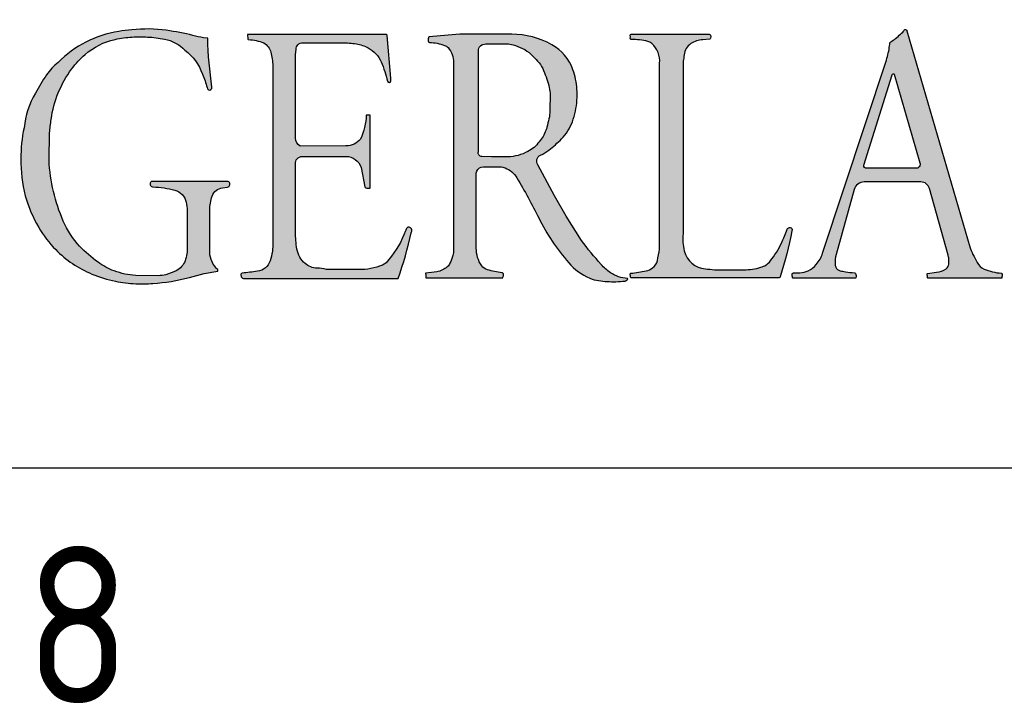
# Paper-space layout 'A1' of a CAD drawing. Header units: metres. Extents: x 0 to 841, y 0 to 594.
# Tile 6 of 14: x 753 to 768, y 21 to 32. Entities that reach past the tile are written whole.
import ezdxf
from ezdxf.enums import TextEntityAlignment as Align

# ---------------------------------------------------------------- set-up
doc = ezdxf.new("R2010")
doc.units = ezdxf.units.M
doc.layers.add('22BMALSTBC_VOLGER-ZW', color=7, linetype='Continuous')
doc.styles.add('ambacht', font='isocp.shx')
doc.styles.add('ISO', font='iso', dxfattribs={"height": 2.5})

# ---------------------------------------------------------------- blocks, each defined once
blk = doc.blocks.new('VOLGER-ZW')
h = blk.add_hatch(color=8)
edge = h.paths.add_edge_path(flags=16)
edge.add_arc((-68.82560886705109, 20.72970339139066), 1.149645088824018, 174.8898118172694, 182.5246915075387)
edge.add_arc((-70.39361008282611, 20.66056595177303), 0.4198796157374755, -15.080483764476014, 2.5246915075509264, ccw=False)
edge.add_arc((-68.21557729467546, 20.07368342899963), 1.835837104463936, 164.9195162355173, 169.187088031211)
edge.add_arc((-70.16698432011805, 20.44639001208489), 0.1508434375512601, 328.12207636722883, 349.1870880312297, ccw=False)
edge.add_arc((-70.44937007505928, 20.48625888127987), 0.4275278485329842, 315.4158454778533, 343.76447821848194, ccw=False)
edge.add_arc((-70.50416186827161, 20.42385928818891), 0.4308021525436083, 294.5323391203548, 326.5110757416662, ccw=False)
edge.add_arc((-70.65727892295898, 20.6288481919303), 0.6830138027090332, 271.2613722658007, 299.08226474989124, ccw=False)
edge.add_line((-70.64224352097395, 19.94599989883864), (-70.89995117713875, 19.94599989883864))
edge.add_line((-70.89995117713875, 19.94599989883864), (-71.05398180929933, 19.95158003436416))
edge.add_arc((-71.05398180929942, 20.01190037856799), 0.0603203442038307, 163.0608055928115, 270.000000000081, ccw=False)
edge.add_line((-71.11168512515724, 20.02947511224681), (-71.11168512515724, 21.63013982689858))
edge.add_arc((-70.99945279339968, 21.63013982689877), 0.1122323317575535, 86.80102803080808, 180.0000000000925, ccw=False)
edge.add_line((-70.99318982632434, 21.74219727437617), (-70.66017003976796, 21.74219727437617))
edge.add_arc((-70.66017003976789, 21.36431562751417), 0.3778816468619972, 74.16460170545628, 90.0000000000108, ccw=False)
edge.add_arc((-70.7948020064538, 20.8896558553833), 0.8712655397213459, 63.73268603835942, 74.16460170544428, ccw=False)
edge.add_arc((-70.6532367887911, 21.17650316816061), 0.5513872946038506, 46.45237171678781, 63.73268603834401, ccw=False)
edge.add_arc((-72.31859870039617, 19.42449696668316), 2.968608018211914, 43.561336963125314, 46.45237171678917, ccw=False)
edge.add_arc((-70.47785738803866, 21.17504419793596), 0.4283827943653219, 24.267783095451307, 43.56133696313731, ccw=False)
edge.add_arc((-71.6608161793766, 20.64171839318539), 1.726006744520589, 14.74909206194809, 24.2677830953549, ccw=False)
edge.add_arc((-70.69245678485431, 20.89664973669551), 0.7246527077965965, -5.110188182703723, 14.749092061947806, ccw=False)
edge = h.paths.add_edge_path()
edge.add_arc((-70.61869540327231, 18.49397393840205), 0.5258202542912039, 179.9999999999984, 196.2679089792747, ccw=False)
edge.add_line((-71.14451565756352, 18.49397393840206), (-71.14451565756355, 19.65410054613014))
edge.add_arc((-71.01474002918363, 19.66990570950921), 0.1307345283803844, 158.2635313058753, 186.9437639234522, ccw=False)
edge.add_arc((-71.03198666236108, 19.67678169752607), 0.1121677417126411, 90.00000000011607, 158.2635313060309, ccw=False)
edge.add_line((-71.0319866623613, 19.78894943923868), (-70.76082323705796, 19.78894943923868))
edge.add_arc((-70.84319979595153, 19.32879390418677), 0.4674708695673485, 70.35579518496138, 79.85048177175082, ccw=False)
edge.add_arc((-70.80604978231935, 19.4328691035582), 0.3569639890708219, 30.422629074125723, 70.35579518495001, ccw=False)
edge.add_arc((-80.13400240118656, 13.95523845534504), 11.17431752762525, 26.69363257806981, 30.422629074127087, ccw=False)
edge.add_arc((-67.01376885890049, 20.55220165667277), 3.511064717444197, 206.693632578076, 220.7582033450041)
edge.add_arc((-68.97491976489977, 18.86829613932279), 0.9261931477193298, 221.0590138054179, 247.0982747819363)
edge.add_arc((-69.11596984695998, 18.53441187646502), 0.563737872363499, 247.0982747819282, 261.800139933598)
edge.add_arc((-68.96072010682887, 19.61178907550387), 1.652243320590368, 261.8001399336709, 271.380985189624)
edge.add_arc((-68.96246444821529, 19.68414614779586), 1.724621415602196, 271.3809851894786, 276.3370379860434)
edge.add_arc((-68.77514292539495, 17.99740653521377), 0.02751214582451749, 276.3370379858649, 311.2559762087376)
edge.add_line((-68.75700074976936, 17.97672370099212), (-68.72993739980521, 18.00046261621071))
edge.add_line((-68.72993739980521, 18.00046261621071), (-68.73712771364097, 18.01301294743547))
edge.add_arc((-68.72005299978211, 18.51662353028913), 0.5038999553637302, 235.1067153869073, 268.0581535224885, ccw=False)
edge.add_arc((-68.50999440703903, 18.817810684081), 0.8711033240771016, 222.1066935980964, 235.1067153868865, ccw=False)
edge.add_arc((-65.24170632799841, 21.77162920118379), 5.276412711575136, 216.7345966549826, 222.1066935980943, ccw=False)
edge.add_line((-69.47030070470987, 18.61575837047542), (-69.71125486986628, 19.00228758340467))
edge.add_line((-69.71125486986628, 19.00228758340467), (-69.89952297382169, 19.3279916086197))
edge.add_line((-69.89952297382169, 19.3279916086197), (-70.16210719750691, 19.82002822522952))
edge.add_arc((-70.08198692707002, 19.88057216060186), 0.1004232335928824, 113.0124142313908, 217.0769972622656, ccw=False)
edge.add_arc((-70.35204106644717, 20.51639678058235), 0.5903749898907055, 293.0124142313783, 308.1652791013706)
edge.add_arc((-71.28415509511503, 21.70238058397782), 2.09881595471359, 308.1652791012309, 315.4998106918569)
edge.add_arc((-70.33189697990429, 20.76659295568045), 0.7637152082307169, 315.4998106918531, 339.7912792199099)
edge.add_arc((-70.78732120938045, 20.93423515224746), 1.249014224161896, 339.7912792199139, 355.9153074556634)
edge.add_arc((-70.80737195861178, 20.93566702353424), 1.269116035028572, 355.9153074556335, 364.0718584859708)
edge.add_arc((-70.69019948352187, 20.94400820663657), 1.151647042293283, 4.071858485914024, 19.58527003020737)
edge.add_arc((-70.3059146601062, 21.08073456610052), 0.7437635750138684, 19.58527003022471, 60.85561940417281)
edge.add_arc((-70.58115704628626, 20.58712173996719), 1.308929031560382, 60.8556194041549, 89.99999999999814)
edge.add_line((-70.58115704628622, 21.89605077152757), (-71.40660552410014, 21.89605077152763))
edge.add_arc((-3.954949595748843, -747.3122122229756), 772.1600078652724, 95.01143188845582, 95.04791109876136)
edge.add_arc((-71.89084289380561, 21.83748580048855), 0.01640949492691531, 109.5467962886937, 165.2472313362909)
edge.add_arc((-71.79865166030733, 21.81320911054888), 0.1117435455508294, 165.2472313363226, 198.4498041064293)
edge.add_arc((-71.88865544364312, 21.78318191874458), 0.01686302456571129, 198.4498041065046, 267.5533591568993)
edge.add_arc((-71.92467448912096, 20.94019560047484), 0.8268924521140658, 70.45407462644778, 87.55335915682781, ccw=False)
edge.add_arc((-71.6911548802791, 21.59795860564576), 0.1289070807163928, 41.31365928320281, 70.45407462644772, ccw=False)
edge.add_arc((-71.85597604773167, 21.45309003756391), 0.3483448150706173, -1.0054474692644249, 41.31365928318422, ccw=False)
edge.add_line((-71.50768486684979, 21.44697746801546), (-71.50768486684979, 19.69506142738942))
edge.add_line((-71.50768486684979, 19.69506142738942), (-71.50768486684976, 18.47432989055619))
edge.add_arc((-71.79946916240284, 18.45781107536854), 0.2922515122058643, -16.618775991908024, 3.2402332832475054, ccw=False)
edge.add_arc((-72.46486936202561, 18.65641294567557), 0.9866578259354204, 335.9517640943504, 343.3812240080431, ccw=False)
edge.add_arc((-71.71488846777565, 18.32174310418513), 0.1653934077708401, 310.7725914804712, 335.9517640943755, ccw=False)
edge.add_arc((-71.82618798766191, 18.45080960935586), 0.3358215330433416, 279.1819514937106, 310.7725914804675, ccw=False)
edge.add_arc((-72.30864842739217, 21.43556737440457), 3.359320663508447, 276.1621333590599, 279.18195149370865, ccw=False)
edge.add_arc((-71.94768839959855, 18.09229594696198), 0.003380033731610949, 96.16213335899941, 186.8117890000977)
edge.add_arc((-72.57844501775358, 18.01695114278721), 0.6318606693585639, 0.5269484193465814, 6.811789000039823, ccw=False)
edge.add_arc((-71.9436700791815, 18.02278932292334), 0.002941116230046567, 180.5269484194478, 270.0000000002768)
edge.add_line((-71.94367007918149, 18.0198482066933), (-70.72339681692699, 18.0198482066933))
edge.add_arc((-70.50524805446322, 17.94794465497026), 0.229693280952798, 158.8743479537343, 161.7573727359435, ccw=False)
edge.add_arc((-70.85508282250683, 18.08311463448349), 0.1453471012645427, 338.87434795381, 358.4962569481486)
edge.add_arc((-70.726427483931, 18.07973726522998), 0.0166474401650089, 358.4962569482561, 405.2913739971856)
edge.add_arc((-70.74099006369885, 18.06502581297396), 0.03734757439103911, 45.29137399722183, 83.11150888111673)
edge.add_arc((-70.58031014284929, 19.39505309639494), 1.30235038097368, 252.7496641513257, 263.1115088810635, ccw=False)
edge.add_arc((-70.91286578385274, 18.32407107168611), 0.1809246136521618, 217.2027511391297, 252.74966415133, ccw=False)
edge.add_arc((-70.73298250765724, 18.4606235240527), 0.4067665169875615, 196.2679089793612, 217.2027511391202, ccw=False)
h = blk.add_hatch(color=8)
edge = h.paths.add_edge_path()
edge.add_arc((-76.11986606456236, 20.14813637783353), 1.898547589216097, 131.359807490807, 135.9084331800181, ccw=False)
edge.add_arc((-76.67374625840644, 20.77727927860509), 1.060332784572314, 102.01968137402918, 131.3598074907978, ccw=False)
edge.add_arc((-76.5039868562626, 19.97997089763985), 1.875513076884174, 93.68007772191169, 102.01968137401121, ccw=False)
edge.add_arc((-76.49328098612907, 19.81351859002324), 2.04230931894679, 86.73216207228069, 93.68007772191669, ccw=False)
edge.add_arc((-76.49599004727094, 19.76607149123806), 2.089833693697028, 79.34964314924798, 86.73216207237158, ccw=False)
edge.add_arc((-76.22204483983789, 21.22280271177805), 0.607567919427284, 43.67660861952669, 79.3496431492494, ccw=False)
edge.add_arc((-76.28596404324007, 20.98496824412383), 0.8279766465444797, 19.598385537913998, 52.56086359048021, ccw=False)
edge.add_arc((-76.64764106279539, 20.74533961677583), 1.253435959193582, 13.995179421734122, 24.377553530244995, ccw=False)
edge.add_arc((-75.39178470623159, 21.04860355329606), 0.03962751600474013, 180.1918073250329, 366.9308815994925)
edge.add_arc((-68.71550231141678, 22.02396401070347), 6.707537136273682, 181.6395132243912, 188.3198891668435, ccw=False)
edge.add_line((-75.42029352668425, 21.83205467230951), (-75.48570011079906, 21.83981890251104))
edge.add_arc((-74.59016902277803, 26.2851846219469), 4.53467223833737, 256.4134849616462, 258.6100556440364, ccw=False)
edge.add_arc((-76.733576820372, 17.41626609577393), 4.589576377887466, 76.4134849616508, 81.80941333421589)
edge.add_arc((-76.37534162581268, 19.90514259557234), 2.075050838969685, 81.80941333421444, 96.99771784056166)
edge.add_arc((-76.58749585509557, 20.75795983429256), 1.207460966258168, 91.92921007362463, 101.9668551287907)
edge.add_arc((-76.58115671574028, 20.23741411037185), 1.721017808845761, 98.5780516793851, 135.2777392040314)
edge.add_arc((-77.15889072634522, 20.67338912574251), 1.008393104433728, 129.7713047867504, 145.1564083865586)
edge.add_arc((-75.48935576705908, 19.51114731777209), 3.042638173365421, 145.1564083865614, 151.5311521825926)
edge.add_arc((-76.91668021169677, 20.248835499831), 1.436623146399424, 150.2590439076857, 173.6409887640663)
edge.add_arc((-76.38243322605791, 19.96381438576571), 2.011672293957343, 167.2451037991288, 181.4181880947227)
edge.add_arc((-76.1598746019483, 19.87001782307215), 2.234048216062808, 178.8712544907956, 194.0692059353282)
edge.add_arc((-76.17795449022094, 19.95007550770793), 2.237477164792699, 196.1707901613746, 210.238356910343)
edge.add_arc((-76.57815832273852, 19.71679250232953), 1.774244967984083, 210.2383569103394, 224.5988779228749)
edge.add_arc((-76.59118765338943, 19.70394434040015), 1.75594636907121, 224.5988779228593, 247.4425203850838)
edge.add_arc((-76.47194673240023, 19.99100252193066), 2.066785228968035, 247.4425203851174, 258.3195000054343)
edge.add_arc((-76.49510205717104, 19.87899773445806), 1.952411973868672, 258.3195000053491, 267.9100583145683)
edge.add_arc((-76.46905502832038, 20.59276065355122), 2.666649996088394, 267.9100583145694, 273.7463977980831)
edge.add_arc((-76.494448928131, 20.98057028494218), 3.055290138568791, 273.7463977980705, 284.835279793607)
edge.add_line((-75.71216929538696, 18.02712544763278), (-75.47621394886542, 18.09224832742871))
edge.add_line((-75.47621394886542, 18.09224832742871), (-75.26098131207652, 18.1297795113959))
edge.add_line((-75.26098131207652, 18.1297795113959), (-75.26099738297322, 18.15552507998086))
edge.add_arc((-75.22213579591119, 18.22964398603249), 0.08368891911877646, 222.1707706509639, 242.3313439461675, ccw=False)
edge.add_arc((-74.98390386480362, 18.44543815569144), 0.4051256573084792, 176.7074475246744, 222.1707706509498, ccw=False)
edge.add_line((-75.38836077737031, 18.46870624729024), (-75.38836077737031, 19.09807542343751))
edge.add_arc((-74.68982446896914, 19.0922239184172), 0.6985608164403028, 160.7960605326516, 179.5200554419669, ccw=False)
edge.add_arc((-75.1608608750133, 19.25629246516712), 0.1997684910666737, 97.24561481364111, 160.7960605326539, ccw=False)
edge.add_line((-75.18605628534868, 19.45446572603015), (-75.10417820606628, 19.46579757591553))
edge.add_line((-75.10417820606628, 19.46579757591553), (-75.0811698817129, 19.47293496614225))
edge.add_arc((-75.90363454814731, 19.86996298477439), 0.9132794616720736, 334.2320220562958, 335.3443171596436)
edge.add_arc((-75.12487811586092, 19.51250456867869), 0.05640251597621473, 335.3443171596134, 388.562245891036)
edge.add_arc((-75.09735889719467, 19.5274850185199), 0.02507008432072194, 28.56224589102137, 89.99999999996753)
edge.add_line((-75.09735889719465, 19.55255510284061), (-76.32215874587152, 19.55255510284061))
edge.add_arc((-76.27888659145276, 19.51214622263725), 0.05920605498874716, 136.9596979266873, 154.3868164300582)
edge.add_arc((-76.28775904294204, 19.51639969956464), 0.0493667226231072, 154.3868164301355, 211.004680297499)
edge.add_arc((-76.28846572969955, 19.51597500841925), 0.04854224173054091, 211.0036286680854, 268.0184080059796)
edge.add_arc((-76.34311646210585, 17.93643303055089), 1.531944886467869, 74.93921315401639, 88.0184080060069, ccw=False)
edge.add_arc((-76.01120799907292, 19.1698963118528), 0.2546058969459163, 12.321712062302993, 74.93921315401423, ccw=False)
edge.add_arc((-76.37688053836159, 19.09002163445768), 0.6289003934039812, 6.252776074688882e-13, 12.321712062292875, ccw=False)
edge.add_line((-75.74798014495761, 19.09002163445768), (-75.74798014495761, 18.51534559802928))
edge.add_arc((-76.32838593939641, 18.48828715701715), 0.5810361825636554, -19.598530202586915, 2.669188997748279, ccw=False)
edge.add_arc((-76.04946882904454, 18.38897730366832), 0.284966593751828, 296.45767264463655, 340.4014697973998, ccw=False)
edge.add_arc((-76.32786431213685, 18.94838680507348), 0.909821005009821, 285.35562242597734, 296.4576726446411, ccw=False)
edge.add_arc((-76.20299173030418, 18.49366438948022), 0.438264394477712, 269.6727302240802, 285.35562242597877, ccw=False)
edge.add_line((-76.20549505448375, 18.05540714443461), (-76.56623759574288, 18.05746770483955))
edge.add_arc((-76.47974067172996, 19.29225014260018), 1.237808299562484, 249.5955516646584, 265.99295712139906, ccw=False)
edge.add_arc((-76.53951229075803, 19.13156728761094), 1.066368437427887, 233.9371192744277, 249.5955516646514, ccw=False)
edge.add_arc((-75.7994127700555, 20.14787945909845), 2.323602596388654, 224.3416172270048, 233.93711927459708, ccw=False)
edge.add_arc((-76.43030526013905, 19.47624470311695), 1.403521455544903, 203.2625079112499, 222.7333743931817, ccw=False)
edge.add_arc((-76.4303052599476, 19.47624470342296), 1.403521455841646, 203.2599876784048, 203.26250791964, ccw=False)
edge.add_arc((-75.1773923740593, 20.02698671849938), 2.772113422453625, 182.8241389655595, 203.4914499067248, ccw=False)
edge.add_line((-77.94613897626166, 19.89040311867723), (-77.94008560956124, 20.32737272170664))
edge.add_arc((-66.00859712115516, 18.92607530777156), 12.01349457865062, 172.2683971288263, 173.3015647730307, ccw=False)
edge.add_arc((-76.19693751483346, 20.30931575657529), 1.731683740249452, 143.3963912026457, 172.2683971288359, ccw=False)
edge.add_arc((-76.79854511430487, 20.80562845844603), 0.953613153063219, 135.9084331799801, 145.7827321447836, ccw=False)
h = blk.add_hatch(color=8)
edge = h.paths.add_edge_path()
edge.add_line((-64.28739555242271, 21.95170804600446), (-63.28666028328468, 18.51579023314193))
edge.add_arc((-62.72588669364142, 18.67911949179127), 0.5840748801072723, 196.2385727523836, 209.1385114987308)
edge.add_arc((-65.21482628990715, 17.29160144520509), 2.265491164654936, 25.505412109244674, 29.138511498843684, ccw=False)
edge.add_arc((-62.97542010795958, 18.36000307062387), 0.2157226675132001, 205.5054121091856, 247.1237649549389)
edge.add_arc((-62.72328916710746, 18.95757194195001), 0.8643046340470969, 247.1237649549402, 265.999888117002)
edge.add_arc((-62.78409558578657, 18.08802404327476), 0.007366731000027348, 12.035587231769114, 85.99988811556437, ccw=False)
edge.add_arc((-62.93561736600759, 18.05571871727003), 0.1622940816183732, -12.758709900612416, 12.035587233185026, ccw=False)
edge.add_arc((-62.78482768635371, 18.02157439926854), 0.007686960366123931, 314.61221890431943, 347.2412900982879, ccw=False)
edge.add_line((-62.77942909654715, 18.01610223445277), (-63.92128709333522, 18.0161022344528))
edge.add_arc((-63.92128709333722, 21.1684354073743), 3.152333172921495, 269.40307955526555, 270.00000000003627, ccw=False)
edge.add_arc((-63.95408826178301, 18.02010879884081), 0.003835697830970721, 191.7966381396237, 269.4030795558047, ccw=False)
edge.add_arc((-63.45129390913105, 18.12511722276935), 0.5174785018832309, 185.4414222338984, 191.7966381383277, ccw=False)
edge.add_arc((-63.94915723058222, 18.07769210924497), 0.01736148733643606, 121.345063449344, 185.4414222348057, ccw=False)
edge.add_line((-63.95818851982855, 18.09251968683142), (-63.81539102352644, 18.11383963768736))
edge.add_arc((-63.83038791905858, 18.40107710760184), 0.2876287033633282, 272.9887442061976, 305.0503470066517)
edge.add_arc((-63.7233154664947, 18.24844742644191), 0.1011874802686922, 305.0503470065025, 354.8274391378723)
edge.add_line((-63.62254005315, 18.23932480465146), (-63.62254005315, 18.32794757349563))
edge.add_arc((-63.75245246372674, 18.32794757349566), 0.1299124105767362, 359.9999999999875, 383.9349636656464)
edge.add_line((-63.63371166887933, 18.38065296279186), (-63.93012843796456, 19.44292258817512))
edge.add_arc((-64.06860332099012, 19.40428241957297), 0.143764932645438, 15.59128129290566, 89.37380365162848)
edge.add_line((-64.06703211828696, 19.54803876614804), (-64.96641552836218, 19.54803876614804))
edge.add_arc((-64.96641552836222, 19.3799247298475), 0.1681140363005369, 89.99999999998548, 164.5724123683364)
edge.add_line((-65.12847198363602, 19.42464647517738), (-65.41610556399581, 18.39152136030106))
edge.add_arc((-64.96921914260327, 18.26710318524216), 0.4638829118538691, 164.4422029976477, 183.120417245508)
edge.add_arc((-65.29128000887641, 18.24954588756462), 0.1413438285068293, 183.1204172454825, 203.6757504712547)
edge.add_arc((-65.3266740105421, 18.23402687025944), 0.1026970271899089, 203.6757504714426, 256.4799902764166)
edge.add_arc((-65.12659052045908, 19.06615423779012), 0.9585412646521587, 256.4799902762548, 261.6409972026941)
edge.add_arc((-64.94529486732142, 20.29999442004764), 2.205629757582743, 261.6409972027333, 265.3360235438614)
edge.add_arc((-65.12633634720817, 18.08085983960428), 0.02087744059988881, 31.032181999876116, 85.33602354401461, ccw=False)
edge.add_arc((-65.18067577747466, 18.04816786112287), 0.08429304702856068, -16.963518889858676, 31.032181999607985, ccw=False)
edge.add_arc((-65.11053931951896, 18.0267738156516), 0.010966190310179, 286.5237174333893, 343.0364811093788, ccw=False)
edge.add_line((-65.10742040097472, 18.01626050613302), (-66.10065049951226, 18.01626050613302))
edge.add_arc((-66.1006504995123, 18.02331846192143), 0.007057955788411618, 193.0177473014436, 270.00000000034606, ccw=False)
edge.add_arc((-65.88527042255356, 18.07311314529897), 0.2281192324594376, 177.0448152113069, 193.0177473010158, ccw=False)
edge.add_arc((-66.09982343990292, 18.08418912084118), 0.01328051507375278, 125.1600812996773, 177.0448152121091, ccw=False)
edge.add_arc((-66.09473275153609, 18.07696192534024), 0.02212062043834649, 90.30738114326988, 125.16008129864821, ccw=False)
edge.add_arc((-66.1028844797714, 19.59642774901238), 1.497367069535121, 270.3073811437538, 274.2356871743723)
edge.add_arc((-66.02303636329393, 18.51829743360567), 0.4162839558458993, 274.2356871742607, 292.9422977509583)
edge.add_arc((-65.98465977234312, 18.42763409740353), 0.3178329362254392, 292.9422977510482, 322.4932365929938)
edge.add_arc((-66.0510798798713, 18.53395482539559), 0.4374651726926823, 316.7335934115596, 344.1909067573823)
edge.add_line((-65.63016192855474, 18.41477489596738), (-64.61516003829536, 21.48663349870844))
edge.add_arc((-65.74071870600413, 21.85853999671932), 1.185409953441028, 341.7154391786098, 352.9129203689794)
edge.add_arc((-64.87097654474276, 21.75040705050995), 0.308971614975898, 352.9129203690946, 361.4359238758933)
edge.add_arc((-64.29403635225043, 21.4725430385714), 0.3917017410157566, 119.57633878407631, 133.1854157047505, ccw=False)
edge.add_arc((-65.83136022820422, 23.44295782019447), 2.112437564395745, 309.5109371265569, 315.002506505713)
edge.add_arc((-64.20720642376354, 21.85686784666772), 0.1598145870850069, 135.2138525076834, 144.6620740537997, ccw=False)
edge.add_arc((-64.31039598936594, 21.94862534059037), 0.02320610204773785, 7.6337530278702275, 116.177387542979, ccw=False)
edge = h.paths.add_edge_path(flags=16)
edge.add_line((-64.48864623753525, 21.2592552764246), (-64.08042622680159, 19.85280173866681))
edge.add_arc((-64.14724593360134, 19.83340746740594), 0.0695773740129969, -39.005133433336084, 16.18525333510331, ccw=False)
edge.add_arc((-64.15201778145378, 19.83727234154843), 0.07571804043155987, 284.79240971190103, 320.994866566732, ccw=False)
edge.add_line((-64.13268562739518, 19.76406380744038), (-64.92413650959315, 19.76406380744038))
edge.add_arc((-64.92413650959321, 19.82449910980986), 0.06043530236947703, 228.500491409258, 270.0000000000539, ccw=False)
edge.add_arc((-64.94424217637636, 19.80177339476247), 0.03009233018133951, 157.2605986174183, 228.5004914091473, ccw=False)
edge.add_line((-64.97199550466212, 19.81340529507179), (-64.52126834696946, 21.25334067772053))
edge.add_arc((-64.5034074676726, 21.24774988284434), 0.01871544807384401, 37.93403608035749, 162.6188875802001, ccw=False)
h = blk.add_hatch(color=8)
edge = h.paths.add_edge_path()
edge.add_line((-73.915844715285, 19.95219030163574), (-73.22103635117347, 19.95219030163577))
edge.add_arc((-73.21927514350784, 19.69417505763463), 0.2580212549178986, 19.065856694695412, 90.39109394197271, ccw=False)
edge.add_line((-72.97540797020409, 19.77845892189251), (-72.9165501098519, 19.47103628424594))
edge.add_arc((-72.89464223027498, 19.47308496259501), 0.02200346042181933, 185.3423816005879, 253.8389808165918)
edge.add_arc((-72.86446545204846, 19.57721850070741), 0.130421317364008, 253.8389808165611, 281.6851371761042)
edge.add_arc((-72.84587202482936, 19.45744978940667), 0.01115208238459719, 314.5333689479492, 360)
edge.add_line((-72.83471994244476, 19.45744978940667), (-72.83471994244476, 20.60713338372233))
edge.add_arc((-72.80471994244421, 20.60713338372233), 0.03000000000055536, 175.7275221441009, 180.0000000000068, ccw=False)
edge.add_line((-72.83463657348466, 20.60936837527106), (-72.8963552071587, 20.6110356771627))
edge.add_arc((-72.89532559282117, 20.6097249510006), 0.001666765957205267, 128.1506871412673, 178.0388969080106)
edge.add_arc((-73.90320130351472, 20.64423570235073), 1.006799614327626, 335.6875804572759, 358.03889690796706, ccw=False)
edge.add_arc((-73.2213462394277, 20.43046986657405), 0.3095679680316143, 270.22749705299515, 319.57365141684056, ccw=False)
edge.add_line((-73.22011708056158, 20.1209043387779), (-73.94763427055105, 20.11801566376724))
edge.add_arc((-73.88165126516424, 20.24299248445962), 0.1413257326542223, 180.0000000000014, 242.1676511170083, ccw=False)
edge.add_line((-74.02297699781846, 20.24299248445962), (-74.02297699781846, 21.57596569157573))
edge.add_line((-74.02297699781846, 21.57596569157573), (-74.01309498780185, 21.65293112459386))
edge.add_arc((-73.90911410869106, 21.6563557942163), 0.1040372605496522, 90, 181.8863873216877, ccw=False)
edge.add_line((-73.90911410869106, 21.76039305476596), (-73.27890177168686, 21.76039305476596))
edge.add_arc((-73.26473885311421, 20.46704909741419), 1.293421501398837, 80.60891065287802, 90.62739924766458, ccw=False)
edge.add_arc((-73.15559151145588, 21.12699168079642), 0.6245139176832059, 62.30503507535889, 80.60891065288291, ccw=False)
edge.add_arc((-73.07587242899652, 21.27886658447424), 0.4529880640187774, 22.926228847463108, 62.30503507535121, ccw=False)
edge.add_arc((-74.55110251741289, 20.65490900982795), 2.054745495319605, 13.965354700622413, 22.9262288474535, ccw=False)
edge.add_arc((-72.53093352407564, 21.15729642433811), 0.02695474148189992, 193.9653547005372, 358.1263237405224)
edge.add_line((-72.5039931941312, 21.15641511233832), (-72.50271809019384, 21.19539304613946))
edge.add_line((-72.50271809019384, 21.19539304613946), (-72.56271489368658, 21.87620250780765))
edge.add_arc((-72.57847132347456, 21.87781349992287), 0.01583857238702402, 354.1621664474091, 450)
edge.add_line((-72.57847132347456, 21.89365207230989), (-74.76043551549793, 21.89365207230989))
edge.add_line((-74.76043551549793, 21.89365207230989), (-74.7872372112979, 21.89252085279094))
edge.add_line((-74.7872372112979, 21.89252085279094), (-74.78380203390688, 21.81938624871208))
edge.add_arc((-74.76942218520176, 21.828477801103), 0.01701282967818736, 212.3028164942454, 267.1144523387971)
edge.add_arc((-74.80878610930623, 21.0475239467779), 0.7649324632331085, 68.42126416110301, 87.11445233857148, ccw=False)
edge.add_arc((-74.65017671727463, 21.550309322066), 0.241963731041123, 14.716168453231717, 59.52440663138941, ccw=False)
edge.add_arc((-75.43191336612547, 21.34498875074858), 1.050214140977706, 2.5987801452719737, 14.716168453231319, ccw=False)
edge.add_line((-74.38277933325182, 21.3926072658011), (-74.38277933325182, 18.58911055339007))
edge.add_arc((-75.24415012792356, 18.56285670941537), 0.8617707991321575, -18.38991402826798, 1.745785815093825, ccw=False)
edge.add_arc((-74.6593422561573, 18.36843135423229), 0.2454904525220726, 277.3795918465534, 341.6100859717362, ccw=False)
edge.add_arc((-75.92532905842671, 28.14324822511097), 10.10194861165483, 275.97866422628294, 277.3795918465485, ccw=False)
edge.add_arc((-74.8682720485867, 18.07413630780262), 0.02263752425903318, 102.3896179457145, 171.8403137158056)
edge.add_arc((-74.81823644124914, 18.06696199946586), 0.07318485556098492, 171.8403137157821, 212.9609645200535)
edge.add_arc((-74.85044694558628, 18.04607543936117), 0.03479520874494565, 212.9609645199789, 269.9999999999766)
edge.add_line((-74.8504469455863, 18.01128023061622), (-72.3871793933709, 18.01128023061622))
edge.add_arc((-78.70620107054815, 20.20408604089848), 6.688679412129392, 340.8623737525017, 347.3507006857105)
edge.add_arc((-72.2559033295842, 18.7751877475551), 0.08404819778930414, 334.7834508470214, 368.3680439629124)
edge.add_arc((-72.21397252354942, 18.78135565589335), 0.04166617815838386, 8.368043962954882, 54.13258540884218)
edge.add_arc((-72.24694331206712, 18.7357537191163), 0.09793881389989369, 54.1325854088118, 70.98568561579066)
edge.add_arc((-72.22384618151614, 18.80277825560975), 0.02704617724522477, 70.98568561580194, 144.0509306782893)
edge.add_arc((-72.07407954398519, 18.69416969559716), 0.2120485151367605, 144.0509306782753, 159.8262099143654)
edge.add_arc((-73.69704899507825, 19.29046339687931), 1.516996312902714, 319.84873847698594, 339.8262099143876, ccw=False)
edge.add_arc((-72.72858020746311, 18.42991906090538), 0.2243481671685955, 293.49404125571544, 328.37860623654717, ccw=False)
edge.add_arc((-72.97853948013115, 19.00494956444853), 0.8513567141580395, 267.50072313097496, 293.49404125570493, ccw=False)
edge.add_line((-73.0156644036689, 18.15440268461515), (-73.52855419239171, 18.15628215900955))
edge.add_arc((-73.6893337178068, 17.52201942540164), 0.6543235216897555, 75.77568934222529, 89.17109074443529)
edge.add_arc((-73.67557124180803, 18.47324149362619), 0.296998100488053, 229.5986584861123, 269.1710907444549, ccw=False)
edge.add_arc((-73.61479743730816, 18.54464708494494), 0.3907649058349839, 189.5986878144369, 229.5986584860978, ccw=False)
edge.add_arc((-72.38632877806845, 18.75239806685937), 1.636676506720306, 180, 189.598687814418, ccw=False)
edge.add_line((-74.02300528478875, 18.75239806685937), (-74.02300528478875, 19.82949020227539))
edge.add_arc((-73.91584471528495, 19.8440457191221), 0.1081445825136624, 90.00000000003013, 187.735092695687, ccw=False)
h = blk.add_hatch(color=8)
edge = h.paths.add_edge_path()
edge.add_line((-68.67623140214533, 21.89709530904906), (-67.43815604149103, 21.89745419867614))
edge.add_arc((-67.43816473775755, 21.92745419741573), 0.03000000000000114, 269.9999999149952, 270.01660864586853, ccw=False)
edge.add_arc((-67.43816473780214, 21.8728388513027), 0.02461534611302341, 17.84223712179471, 89.9999999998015, ccw=False)
edge.add_arc((-67.49006442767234, 21.85613347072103), 0.0791373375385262, -16.77072224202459, 17.84223712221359, ccw=False)
edge.add_arc((-67.44461171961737, 21.84243582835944), 0.03166551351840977, 307.93900808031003, 343.22927775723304, ccw=False)
edge.add_line((-67.42514305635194, 21.81746232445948), (-67.53780108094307, 21.80941894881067))
edge.add_arc((-67.52116395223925, 21.43598421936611), 0.3738051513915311, 92.55093395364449, 123.762208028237)
edge.add_arc((-67.59381201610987, 21.54465959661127), 0.2430837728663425, 123.7622080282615, 174.2556206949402)
edge.add_arc((-68.64464481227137, 21.65036876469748), 0.813052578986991, 347.06971003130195, 354.255620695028, ccw=False)
edge.add_line((-67.8522087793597, 21.46843572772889), (-67.8522087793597, 18.72193839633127))
edge.add_arc((-67.01973553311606, 18.64720925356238), 0.8358206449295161, 174.8704430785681, 193.5775206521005)
edge.add_arc((-67.46502176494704, 18.5396680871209), 0.3777323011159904, 193.5775206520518, 265.0834524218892)
edge.add_arc((-73.26504085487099, -48.88580779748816), 67.29674604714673, 84.95776991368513, 85.08345242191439, ccw=False)
edge.add_line((-67.35033197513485, 18.15051256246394), (-66.88247366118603, 18.15051256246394))
edge.add_arc((-66.88539426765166, 19.14243803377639), 0.9919297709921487, 270.1687001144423, 285.9670934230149)
edge.add_arc((-66.69363970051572, 18.47225793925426), 0.2948564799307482, 285.9670934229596, 321.3149598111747)
edge.add_arc((-67.56449815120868, 19.16957387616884), 1.410492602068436, 321.3149598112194, 335.0485367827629)
edge.add_arc((-68.70533302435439, 19.70037780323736), 2.668768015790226, 335.0485367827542, 340.1328092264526)
edge.add_arc((-66.1546711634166, 18.77870273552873), 0.04330883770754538, 96.05432438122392, 160.1328092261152, ccw=False)
edge.add_arc((-66.15516835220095, 18.7833904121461), 0.03859486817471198, 11.550996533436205, 96.05432438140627, ccw=False)
edge.add_arc((-66.15548381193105, 18.78332593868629), 0.03891684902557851, -17.962415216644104, 11.550996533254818, ccw=False)
edge.add_arc((-71.53656046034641, 19.7847912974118), 5.512067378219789, 341.5225621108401, 349.40513091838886, ccw=False)
edge.add_arc((-66.33996887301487, 18.0483112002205), 0.03302300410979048, 304.0577038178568, 341.5225621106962, ccw=False)
edge.add_line((-66.32147508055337, 18.02095250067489), (-68.67912792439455, 18.02095250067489))
edge.add_arc((-68.67912792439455, 18.02573322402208), 0.004780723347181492, 200.5237865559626, 270, ccw=False)
edge.add_arc((-68.5285351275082, 18.08210883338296), 0.1655799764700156, 179.7343474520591, 200.5237865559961, ccw=False)
edge.add_arc((-68.68170492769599, 18.08281901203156), 0.01240852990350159, 107.1102128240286, 179.7343474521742, ccw=False)
edge.add_arc((-68.85122934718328, 19.98166276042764), 1.894260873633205, 275.0236220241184, 282.4997047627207)
edge.add_arc((-68.50210951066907, 18.40684654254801), 0.2812107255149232, 282.4997047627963, 305.8376797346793)
edge.add_arc((-68.45158221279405, 18.33688573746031), 0.1949116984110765, 305.837679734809, 347.6522830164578)
edge.add_arc((-71.32599816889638, 18.96611789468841), 3.137393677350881, 347.6522830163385, 351.0787738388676)
edge.add_line((-68.22655916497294, 18.47958223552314), (-68.22655916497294, 21.434716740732))
edge.add_arc((-68.5871256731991, 21.47218684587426), 0.362508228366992, 354.0671132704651, 409.4911165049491)
edge.add_arc((-68.46059196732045, 21.62029227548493), 0.1677109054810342, 49.49111650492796, 74.38495171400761)
edge.add_arc((-68.63411328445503, 20.99943835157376), 0.8123575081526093, 74.38495171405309, 92.82271017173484)
edge.add_arc((-68.67496190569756, 21.82791865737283), 0.0171292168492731, 178.9860296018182, 272.8227101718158, ccw=False)
edge.add_arc((-69.1428366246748, 21.85228753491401), 0.451390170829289, 356.9438406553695, 363.9318463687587)
edge.add_arc((-68.67535806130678, 21.87958028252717), 0.01753678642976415, 92.85453956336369, 167.9569388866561, ccw=False)
blk.add_line((-169.9999999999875, 14.99999999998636), (-39.99999999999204, 14.99999999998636))
at = {"color": 8}
for points in [[(-77.48345746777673, 21.469159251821, -0.01984973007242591), (-77.37439879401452, 21.57313833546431, -0.1287244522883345), (-76.89455809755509, 21.81436545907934, -0.03640445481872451), (-76.6243672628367, 21.85161665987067, -0.03032529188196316), (-76.37686197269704, 21.85250705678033, -0.0322234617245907), (-76.10975706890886, 21.81990423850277, -0.156922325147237), (-75.782621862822, 21.64238133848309, -0.1448259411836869), (-75.50595464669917, 21.26269233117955, -0.04533266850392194), (-75.43141200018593, 21.04847089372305, 1.060609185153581), (-75.35244677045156, 21.0533854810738, -0.02915689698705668), (-75.42029352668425, 21.83205467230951), (-75.48570011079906, 21.83981890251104, -0.00958464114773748), (-75.65542406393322, 21.87740921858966, 0.02354853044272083), (-76.07971677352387, 21.95902719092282, 0.06636867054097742), (-76.6281446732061, 21.96473639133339, 0.04382551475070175), (-76.83785782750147, 21.93917991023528, 0.1615155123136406), (-77.8039848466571, 21.44844411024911, 0.06723120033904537), (-77.9864938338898, 21.24952257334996, 0.02782224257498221), (-78.16406723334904, 20.96151472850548, 0.1023784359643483), (-78.34446440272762, 20.40795296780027, 0.0619207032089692), (-78.39348931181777, 19.91402645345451, 0.06641094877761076), (-78.3269076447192, 19.32693475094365, 0.0614585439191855), (-78.11099572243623, 18.82328552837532, 0.06274172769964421), (-77.84149134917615, 18.47102572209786, 0.1000055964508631), (-77.26478638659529, 18.08233637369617), (-77.26478638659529, 18.08233637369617, 0.04749544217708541), (-76.89037570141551, 17.96701675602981, 0.0418711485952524), (-76.566303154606, 17.92788448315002, 0.02547134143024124), (-76.29481506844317, 17.93180920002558, 0.04842216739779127), (-75.71216929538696, 18.02712544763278), (-75.47621394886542, 18.09224832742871), (-75.26098131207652, 18.1297795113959), (-75.26099738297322, 18.15552507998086, -0.08819470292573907), (-75.28416160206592, 18.17346005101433, -0.2010148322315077), (-75.38836077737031, 18.46870624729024), (-75.38836077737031, 19.09807542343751, -0.08188109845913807), (-75.34951299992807, 19.32200263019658, -0.2846237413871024), (-75.18605628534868, 19.45446572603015), (-75.10417820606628, 19.46579757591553), (-75.0811698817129, 19.47293496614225, 0.004853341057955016), (-75.0736177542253, 19.48897545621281, 0.2364725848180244), (-75.07533988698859, 19.53947135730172, 0.2746843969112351), (-75.09735889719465, 19.55255510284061), (-76.32215874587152, 19.55255510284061, 0.07618704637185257), (-76.33227464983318, 19.5377406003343, 0.2521934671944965), (-76.33007250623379, 19.49097050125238), (-76.33007247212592, 19.49097044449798, -4.880574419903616e-06), (-76.33007296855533, 19.49097127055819, 0.2540362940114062), (-76.29014424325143, 19.46746179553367, -0.05713078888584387), (-75.94505026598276, 19.41575667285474, -0.2802282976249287), (-75.76246700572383, 19.22422936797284, -0.05381547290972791), (-75.74798014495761, 19.09002163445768), (-75.74798014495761, 18.51534559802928, -0.09746815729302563), (-75.78101147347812, 18.29339169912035, -0.1941258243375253), (-75.92250579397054, 18.13385704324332, -0.04847975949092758), (-76.08693523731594, 18.07104568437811, -0.06853653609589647), (-76.20549505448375, 18.05540714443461), (-76.20549505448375, 18.05540714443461), (-76.56623759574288, 18.05746770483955, -0.07166951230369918), (-76.91129611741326, 18.13210821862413, -0.06842930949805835), (-77.16725435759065, 18.26954551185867, -0.04189275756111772), (-77.46121906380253, 18.52383239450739, -0.08516267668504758), (-77.71972745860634, 18.9219317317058), (-77.71972745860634, 18.9219317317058, -1.099662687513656e-05), (-77.71975183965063, 18.92198844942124, -0.09042339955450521), (-77.94613897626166, 19.89040311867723), (-77.94613897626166, 19.89040311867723), (-77.94008560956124, 20.32737272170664, -0.004508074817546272), (-77.91287877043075, 20.54228395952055, -0.1266485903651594), (-77.58709844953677, 21.34187623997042, -0.04311143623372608)], [(-64.28739555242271, 21.95170804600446), (-63.28666028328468, 18.51579023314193, 0.05634611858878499), (-63.23604405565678, 18.39472024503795, -0.0158537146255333), (-63.17011943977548, 18.2671136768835, 0.1836171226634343), (-63.05928053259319, 18.16124769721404, 0.08254936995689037), (-62.78358169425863, 18.09537282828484, -0.3344221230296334), (-62.77689078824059, 18.08956014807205, -0.1086095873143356), (-62.77733052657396, 18.0198767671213, -0.1433409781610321), (-62.77942909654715, 18.01610223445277), (-63.92128709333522, 18.0161022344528, -0.002604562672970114), (-63.9541282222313, 18.01627330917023, -0.3521871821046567), (-63.95784294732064, 18.01932463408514, -0.02773697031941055), (-63.9664404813, 18.07604575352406, -0.2872004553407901), (-63.95818851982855, 18.09251968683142), (-63.81539102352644, 18.11383963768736, 0.1408149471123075), (-63.665203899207, 18.16561052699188, 0.2206744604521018), (-63.62254005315, 18.23932480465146), (-63.62254005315, 18.32794757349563, 0.1048173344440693), (-63.63371166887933, 18.38065296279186), (-63.93012843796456, 19.44292258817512, 0.3335404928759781), (-64.06703211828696, 19.54803876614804), (-64.96641552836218, 19.54803876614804, 0.3373748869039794), (-65.12847198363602, 19.42464647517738), (-65.41610556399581, 18.39152136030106, 0.08168000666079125), (-65.43241427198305, 18.24185188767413, 0.0899308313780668), (-65.42072729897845, 18.1927878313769, 0.2345673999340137), (-65.35068302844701, 18.13417574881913, 0.02252294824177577), (-65.26593858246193, 18.11779593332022, 0.0161239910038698), (-65.12463876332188, 18.10166814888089, -0.241481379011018), (-65.10844693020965, 18.09162256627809, -0.212536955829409), (-65.1000502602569, 18.02357428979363, -0.2517057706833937), (-65.10742040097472, 18.01626050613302), (-66.10065049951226, 18.01626050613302, -0.3491287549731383), (-66.10752706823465, 18.02172863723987, -0.06980812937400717), (-66.1130862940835, 18.08487379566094, -0.2303385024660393), (-66.10747119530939, 18.09504655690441, -0.153256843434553), (-66.09485142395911, 18.09908222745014, 0.01714214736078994), (-65.99228989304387, 18.10315048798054, 0.08180473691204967), (-65.86076725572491, 18.13494241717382, 0.1296596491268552), (-65.73252879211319, 18.23411990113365, 0.1203816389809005), (-65.63016192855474, 18.41477489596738), (-64.61516003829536, 21.48663349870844, 0.04889714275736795), (-64.564365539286, 21.71228684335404, 0.0372057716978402), (-64.56210195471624, 21.75814956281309, -0.05945069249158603), (-64.48737357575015, 21.81320558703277, 0.0239660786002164), (-64.33757595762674, 21.94930424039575, -0.04124901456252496), (-64.32063340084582, 21.96945125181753, -0.5125169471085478)], [(-73.915844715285, 19.95219030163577), (-73.915844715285, 19.95219030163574), (-73.22103635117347, 19.95219030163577, -0.3216677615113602), (-72.97540797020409, 19.77845892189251), (-72.9165501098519, 19.47103628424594, 0.3081016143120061), (-72.90076662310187, 19.45195100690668, 0.1221032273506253), (-72.83805079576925, 19.44950011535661, 0.2010298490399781), (-72.83471994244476, 19.45744978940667), (-72.83471994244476, 20.60713338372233, -0.0186443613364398), (-72.83463657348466, 20.60936837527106), (-72.8963552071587, 20.6110356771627, 0.2211829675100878), (-72.89699138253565, 20.60978198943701, -0.09783639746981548), (-72.98569066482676, 20.22972431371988, -0.2187033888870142), (-73.22011708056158, 20.1209043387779), (-73.94763427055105, 20.11801566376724, -0.2781124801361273), (-74.02297699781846, 20.24299248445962), (-74.02297699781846, 21.57596569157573), (-74.01309498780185, 21.65293112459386, -0.4238898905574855), (-73.90911410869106, 21.76039305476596), (-73.27890177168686, 21.76039305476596, -0.04374176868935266), (-73.05368799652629, 21.74313558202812, -0.08003596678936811), (-72.86533977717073, 21.67995783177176, -0.1735335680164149), (-72.65866717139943, 21.45532609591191, -0.03911912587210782), (-72.55709153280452, 21.15079129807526, 0.870520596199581), (-72.5039931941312, 21.15641511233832), (-72.50271809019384, 21.19539304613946), (-72.56271489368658, 21.87620250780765, 0.4443811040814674), (-72.57847132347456, 21.89365207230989), (-74.76043551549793, 21.89365207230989), (-74.7872372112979, 21.89252085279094), (-74.78380203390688, 21.81938624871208, 0.2438275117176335), (-74.77027862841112, 21.81148654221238, -0.08174577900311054), (-74.5274596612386, 21.75884462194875, -0.1980426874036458), (-74.41615033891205, 21.6117755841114, -0.05292140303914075), (-74.38277933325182, 21.3926072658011), (-74.38277933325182, 18.58911055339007, -0.08808532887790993), (-74.42638861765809, 18.29098353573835, -0.287834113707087), (-74.6278108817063, 18.1249743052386, -0.006112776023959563), (-74.8731291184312, 18.09624663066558, 0.3126657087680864), (-74.89068039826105, 18.07734930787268, 0.1813731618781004), (-74.87964156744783, 18.02714449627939, 0.2541489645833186), (-74.8504469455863, 18.01128023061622), (-72.3871793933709, 18.01128023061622, 0.02831823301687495), (-72.1798645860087, 18.73937980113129, 0.1475984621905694), (-72.17274993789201, 18.78741938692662, 0.2023826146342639), (-72.18955982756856, 18.81512088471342, 0.07366835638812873), (-72.2150344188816, 18.82834871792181, 0.3300662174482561), (-72.24574112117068, 18.81865614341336, 0.06894155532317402), (-72.27311906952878, 18.76729862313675, -0.0873896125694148), (-72.53754073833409, 18.31229244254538, -0.1533991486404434), (-72.6391429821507, 18.22416901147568, -0.113906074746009), (-73.0156644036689, 18.15440268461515), (-73.52855419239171, 18.15628215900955, 0.05851511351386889), (-73.67986782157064, 18.17627447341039, -0.1744039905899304), (-73.86806691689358, 18.24707056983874, -0.1763268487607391), (-74.00009157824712, 18.47948853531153, -0.04190668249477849), (-74.02300528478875, 18.75239806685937), (-74.02300528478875, 19.82949020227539, -0.4543310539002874)], [(-71.1234630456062, 18.34667639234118, -0.0711015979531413), (-71.14451565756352, 18.49397393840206), (-71.14451565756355, 19.65410054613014, -0.1257984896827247), (-71.13617894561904, 19.71832168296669, -0.3069884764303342), (-71.0319866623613, 19.78894943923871), (-71.0319866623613, 19.78894943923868), (-70.76082323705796, 19.78894943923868, -0.04145210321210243), (-70.68604624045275, 19.76905720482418, -0.1760263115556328), (-70.49823482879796, 19.61362652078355, -0.01627225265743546), (-70.15062892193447, 18.97496217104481, 0.06144542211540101), (-69.67330037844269, 18.25993911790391, 0.1141091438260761), (-69.3353493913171, 18.01511138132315, 0.06423712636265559), (-69.19637381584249, 17.97643733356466, 0.04182869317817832), (-68.92090037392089, 17.96002566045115, 0.02162823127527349), (-68.772106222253, 17.97006249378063, 0.1535526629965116), (-68.75700074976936, 17.97672370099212), (-68.72993739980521, 18.00046261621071), (-68.73712771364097, 18.01301294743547, -0.1447767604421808), (-69.00830883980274, 18.10331524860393, -0.05678421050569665), (-69.15626379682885, 18.23372432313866, -0.02344448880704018), (-69.47030070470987, 18.61575837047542), (-69.71125486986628, 19.00228758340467), (-69.89952297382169, 19.3279916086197), (-70.16210719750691, 19.82002822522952, -0.4880814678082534), (-70.12124543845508, 19.97300373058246, 0.06621335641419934), (-69.98722943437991, 20.05222536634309, 0.03201386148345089), (-69.78717853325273, 20.23129609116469, 0.1063902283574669), (-69.6151957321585, 20.50277438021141, 0.07047065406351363), (-69.54147966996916, 20.84526666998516), (-69.54147966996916, 20.84526666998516, 0.03560470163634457), (-69.54145945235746, 21.02578381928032, 0.06779360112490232), (-69.60518252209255, 21.33005108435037, 0.182047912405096), (-69.94369283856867, 21.73033414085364, 0.1278562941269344), (-70.58115704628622, 21.89605077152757), (-71.40660552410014, 21.89605077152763, 0.0001591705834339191), (-71.89633312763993, 21.85294959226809, 0.2479401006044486), (-71.90671142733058, 21.84166445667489, 0.1458956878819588), (-71.90465173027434, 21.77784521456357, 0.3110037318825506), (-71.88937530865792, 21.76633426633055, -0.0747484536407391), (-71.64802742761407, 21.71943723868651, -0.1278387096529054), (-71.59433189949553, 21.68306057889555, -0.1867796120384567), (-71.50768486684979, 21.44697746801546), (-71.50768486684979, 21.44697746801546), (-71.50768486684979, 19.69506142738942), (-71.50768486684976, 18.47432989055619, -0.08686879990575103), (-71.51942531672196, 18.3742264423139, -0.03242849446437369), (-71.56385075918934, 18.25434436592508, -0.110309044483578), (-71.60687691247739, 18.196489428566, -0.1387198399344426), (-71.7726008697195, 18.11929109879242, -0.01317720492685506), (-71.94805122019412, 18.09565645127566, 0.4175384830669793), (-71.9510445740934, 18.09189504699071, -0.02742966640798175), (-71.94661107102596, 18.02276227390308, 0.4115223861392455), (-71.94367007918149, 18.0198482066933), (-70.72339681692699, 18.0198482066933, -0.01258023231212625), (-70.71950417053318, 18.03072943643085, 0.08582654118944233), (-70.7097857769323, 18.07930039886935, 0.2070678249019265), (-70.71471598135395, 18.09156849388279, 0.1665359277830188), (-70.7365106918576, 18.1021037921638, -0.04524290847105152), (-70.96651846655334, 18.15128477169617, -0.1563585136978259), (-71.0569723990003, 18.21467729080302, -0.09160039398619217)], [(-68.67623140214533, 21.89709530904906), (-67.43815604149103, 21.89745419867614, -7.246925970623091e-05), (-67.43816473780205, 21.89745419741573, -0.3256809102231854), (-67.41473329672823, 21.88038092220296, -0.1521863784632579), (-67.41429303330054, 21.83329897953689, -0.1552115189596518), (-67.42514305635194, 21.81746232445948), (-67.53780108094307, 21.80941894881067, 0.1370330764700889), (-67.72890518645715, 21.74674758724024, 0.2239544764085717), (-67.83567510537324, 21.56898996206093, -0.03136472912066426), (-67.8522087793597, 21.46843572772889), (-67.8522087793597, 18.72193839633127, 0.08180678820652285), (-67.83219764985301, 18.45099136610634, 0.3225379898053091), (-67.4973951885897, 18.16332561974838, -0.0005483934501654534), (-67.35033197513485, 18.15051256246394), (-66.88247366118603, 18.15051256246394, 0.06904288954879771), (-66.61252903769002, 18.18877706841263, 0.1554688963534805), (-66.46347661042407, 18.28796117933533, 0.05999586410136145), (-66.28565320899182, 18.57455707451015, 0.02218796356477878), (-66.19540238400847, 18.79342085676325, -0.2871160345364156), (-66.15923900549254, 18.82177001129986, -0.3863859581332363), (-66.11735515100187, 18.79111865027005, -0.1294931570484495), (-66.11846380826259, 18.77132425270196, -0.03440776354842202), (-66.30864825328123, 18.03784517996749, -0.1649431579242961), (-66.32147508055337, 18.02095250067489), (-68.67912792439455, 18.02095250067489, -0.3127879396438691), (-68.68360519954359, 18.02405712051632, -0.09096066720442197), (-68.69411332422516, 18.08287654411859, -0.327933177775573), (-68.68535564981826, 18.0946783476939, 0.0326321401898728), (-68.441245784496, 18.13230132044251, 0.1021845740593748), (-68.337463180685, 18.17887492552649, 0.1845024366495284), (-68.26117924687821, 18.2952050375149, 0.01495200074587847), (-68.22655916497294, 18.47958223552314), (-68.22655916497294, 21.434716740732, 0.246660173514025), (-68.35165267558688, 21.74780375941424, 0.1090490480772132), (-68.41544875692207, 21.7818132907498, 0.0806239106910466), (-68.67411836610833, 21.81081022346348, -0.4339652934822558), (-68.69208844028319, 21.82822177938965, 0.03050037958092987), (-68.69250888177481, 21.88323927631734, -0.3399526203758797)], [(-69.97068439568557, 20.83210389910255, 0.03332577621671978), (-69.97413803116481, 20.67906161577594, -0.07696852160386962), (-69.98819057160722, 20.55132350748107, 0.01862294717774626), (-70.01881910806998, 20.41809137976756, -0.0921731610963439), (-70.03889180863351, 20.36672790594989, -0.1243289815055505), (-70.14487610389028, 20.18615309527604), (-70.14487610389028, 20.18615309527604, -0.1404462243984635), (-70.32528989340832, 20.03194691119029, -0.1219913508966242), (-70.64224352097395, 19.94599989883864), (-70.89995117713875, 19.94599989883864), (-71.05398180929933, 19.95158003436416), (-71.05398180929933, 19.95158003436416, -0.5037088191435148), (-71.11168512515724, 20.02947511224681), (-71.11168512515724, 21.63013982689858, -0.4306627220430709), (-70.99318982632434, 21.74219727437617), (-70.66017003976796, 21.74219727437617, -0.06920512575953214), (-70.5570557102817, 21.72785651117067, -0.04554928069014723), (-70.40921499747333, 21.67095368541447, -0.07554280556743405), (-70.2733544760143, 21.5761497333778, -0.01261518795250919), (-70.1674353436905, 21.47025594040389, -0.08438344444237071), (-70.08732884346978, 21.35111030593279, -0.04155702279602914), (-69.99168140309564, 21.08113662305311, -0.08686999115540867)]]:
    blk.add_lwpolyline(points, format="xyb", close=True, dxfattribs=at)
blk.add_lwpolyline([(-64.48864623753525, 21.2592552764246), (-64.08042622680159, 19.85280173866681, -0.2455790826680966), (-64.09317808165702, 19.78961616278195, -0.1592901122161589), (-64.13268562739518, 19.76406380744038), (-64.92413650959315, 19.76406380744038, -0.1830811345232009), (-64.964181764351, 19.77923540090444, -0.3212568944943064), (-64.97199550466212, 19.81340529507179), (-64.52126834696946, 21.25334067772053, -0.604935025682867), (-64.48864623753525, 21.2592552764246, -0.2026740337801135)], format="xyb", dxfattribs=at)
at = {"style": 'ambacht'}
blk.add_text('tel. 14078', height=2.5, dxfattribs=at).set_placement((-90.00000000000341, 11.24999999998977))
at = {"linetype": 'Continuous', "style": 'ISO', "width": 0.96}
blk.add_attdef('STATUS', text='', height=5, dxfattribs=at).set_placement((-0.8710452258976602, 71.78535508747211), align=Align.RIGHT)
at = {"style": 'ambacht'}
for tag, p, height in [('PROJECTOMSCHRIJVING', (-142.5000000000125, 65.24999999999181), 3.5), ('TEKENINGNUMMER', (-38.74999999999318, 59.37499999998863), 3), ('ONDERDEELNAAM', (-142.5000000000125, 58.4999999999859), 3.5), ('WERKOMSCHRIJVING1', (-142.5000000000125, 52.24999999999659), 2.5), ('WERKOMSCHRIJVING2', (-142.5000000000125, 48.25000000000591), 2.5), ('BESTEKNUMMER', (-38.74999999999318, 47.50000000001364), 2.5), ('WERKOMSCHRIJVING3', (-142.5000000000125, 44.25000000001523), 2.5), ('WERKOMSCHRIJVING4', (-142.5000000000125, 40.24999999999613), 2.5), ('WERKOMSCHRIJVING5', (-142.5000000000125, 36.25000000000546), 2.5), ('SCHAAL', (-38.74999999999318, 36.24999999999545), 2.5), ('FORMAAT', (-18.74999999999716, 36.24999999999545), 2.5), ('LOCATIETEKENING', (-141.2500000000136, 31.25), 2.5), ('DATUMPLOT', (-38.74999999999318, 31.25), 2.5), ('TEKENAAR', (-161.2499999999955, 26.25000000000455), 2.5), ('DATUM', (-161.2499999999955, 21.25000000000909), 2.5), ('WIJZ1.', (-131.2499999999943, 21.25000000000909), 1.8), ('WIJZ2.', (-121.2500000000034, 21.25000000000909), 1.8), ('WIJZ3.', (-111.2500000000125, 21.25000000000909), 1.8), ('GEZ.', (-131.2499999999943, 16.25000000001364), 1.8), ('GEZ.', (-121.2500000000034, 16.25000000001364), 1.8), ('GEZ.', (-111.2500000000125, 16.25000000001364), 1.8)]:
    blk.add_attdef(tag, p, '', height=height, dxfattribs=at)

psp = doc.layouts.new('A1')

# ---------------------------------------------------------------- block references
at = {"layer": '22BMALSTBC_VOLGER-ZW'}
psp.add_blockref('VOLGER-ZW', (831, 9.999999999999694), dxfattribs=at)

doc.saveas('drawing.dxf')
